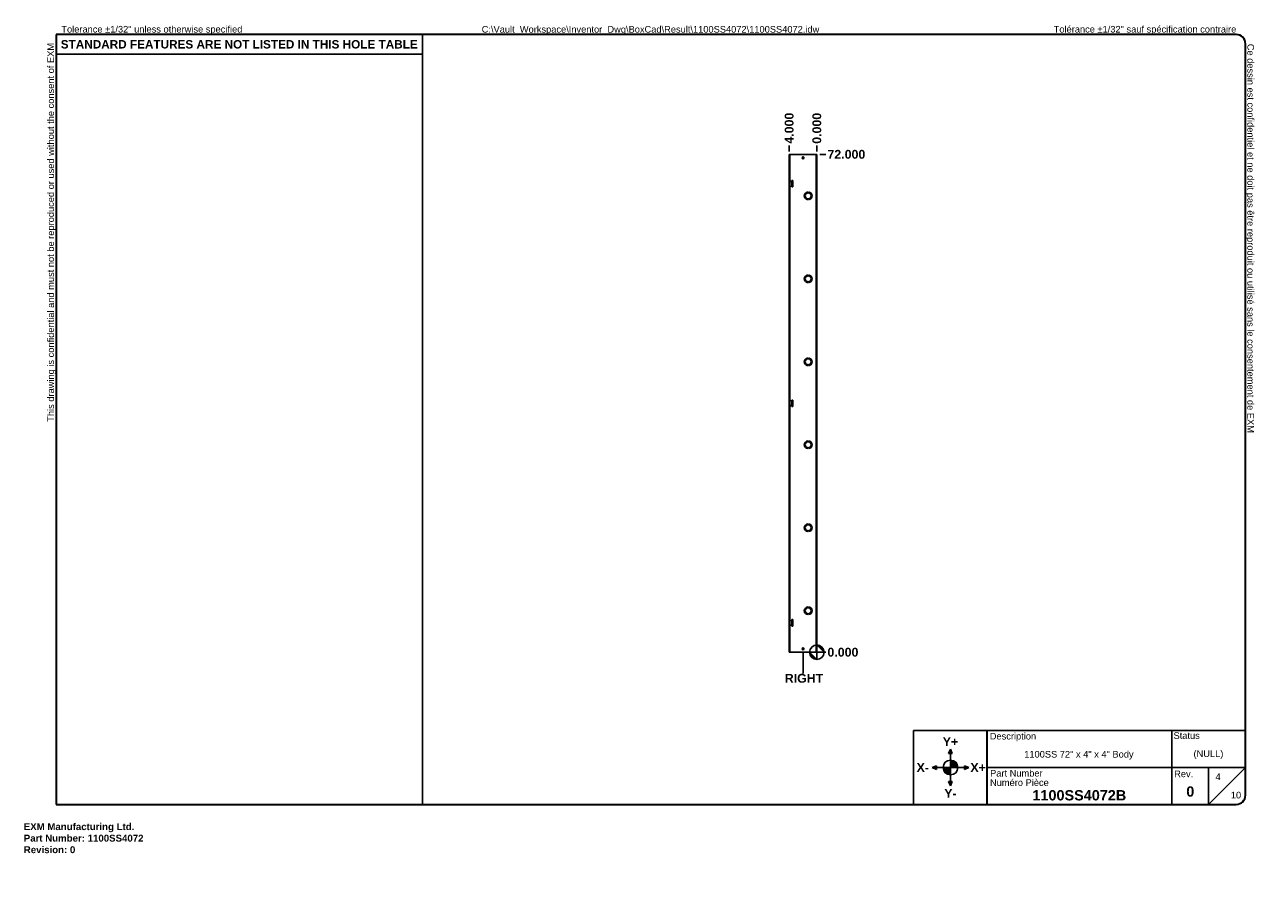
# Model space of a CAD drawing. Header units: inches. Extents: x 0 to 178, y -11 to 115.
import ezdxf

# ---------------------------------------------------------------- set-up
doc = ezdxf.new("R2010")
doc.units = ezdxf.units.IN
doc.header["$LTSCALE"] = 10.666667
doc.header["$MEASUREMENT"] = 0
doc.layers.get('0').update_dxf_attribs({"lineweight": 25})
for name, color, linetype, lineweight in [('Dimensions(ANSI)', 7, 'Continuous', 25), ('Sketch Geometry(ANSI)', 7, 'Continuous', 25), ('Symbols(ANSI)', 7, 'Continuous', 25), ('Visible Edges(ANSI)', 7, 'Continuous', 25), ('Visible Tangent Edges(ANSI)', 7, 'Continuous', 25)]:
    doc.layers.add(name, color=color, linetype=linetype, lineweight=lineweight)
doc.layers.add('Hatch', color=179, linetype='Continuous', lineweight=9, true_color=0x1e1e47)
doc.styles.add('Current-ANSI', font='arial.ttf')
doc.styles.add('Dimension-ANSI', font='arialbd.ttf')
doc.styles.get("Standard").update_dxf_attribs({"font": 'arialbd.ttf'})
doc.styles.add('Text Style44', font='arialbd.ttf')
doc.dimstyles.new('INCH-ANSI', dxfattribs={"dimscale": 10.666667, "dimtxt": 0.12, "dimasz": 0.098425, "dimexe": 0.04, "dimexo": 0.04, "dimgap": 0.031496, "dimtad": 0, "dimtih": 1, "dimtoh": 1, "dimdec": 3, "dimrnd": 1e-08, "dimzin": 0, "dimdsep": 46, "dimtxsty": 'Dimension-ANSI', "dimcen": 0.09, "dimdle": 0.312, "dimclrd": 179, "dimclre": 179, "dimclrt": 7, "dimadec": 1, "dimazin": 0, "dimtfac": 1, "dimtdec": 3, "dimtofl": 0, "dimtmove": 0, "dimatfit": 3, "dimfxl": 1, "dimtolj": 1, "dimtzin": 4, "dimlwd": 25, "dimlwe": 25, "dimarcsym": 0})
doc.dimstyles.new('INCH-ANSI-VERTICAL', dxfattribs={"dimscale": 10.666667, "dimtxt": 0.12, "dimasz": 0.098425, "dimexe": 0.04, "dimexo": 0.04, "dimgap": 0.031496, "dimtad": 0, "dimtih": 1, "dimtoh": 1, "dimdec": 3, "dimrnd": 1e-08, "dimzin": 0, "dimdsep": 46, "dimtxsty": 'Dimension-ANSI', "dimcen": 0.09, "dimdle": 0.312, "dimclrd": 179, "dimclre": 179, "dimclrt": 7, "dimadec": 1, "dimazin": 0, "dimtfac": 1, "dimtdec": 3, "dimtofl": 0, "dimtmove": 0, "dimatfit": 3, "dimfxl": 1, "dimtolj": 1, "dimtzin": 4, "dimlwd": 25, "dimlwe": 25, "dimarcsym": 0})

# ---------------------------------------------------------------- blocks, each defined once
blk = doc.blocks.new('Origin Indicator Symbol1')
at = {"layer": 'Dimensions(ANSI)'}
h = blk.add_hatch(color=7, dxfattribs=at)
edge = h.paths.add_edge_path(flags=0)
edge.add_line((10.752, 2.416), (10.851, 2.318))
edge.add_arc((10.752, 2.318), 0.0984, 0, 90)
h = blk.add_hatch(color=7, dxfattribs=at)
edge = h.paths.add_edge_path(flags=0)
edge.add_line((10.752, 2.219), (10.654, 2.318))
edge.add_arc((10.752, 2.318), 0.0984, 180, 270)
at = {"layer": 'Dimensions(ANSI)', "color": 7, "linetype": 'Continuous'}
for p, q in [((10.752, 2.416), (10.851, 2.318)), ((10.752, 2.219), (10.654, 2.318))]:
    blk.add_line(p, q, dxfattribs=at)
at = {"layer": 'Dimensions(ANSI)', "color": 7, "linetype": 'Continuous', "flags": 128}
for points in [[(10.752, 2.318), (10.851, 2.318), (10.752, 2.416), (10.752, 2.318)], [(10.752, 2.318), (10.752, 2.416), (10.752, 2.219), (10.752, 2.318)], [(10.752, 2.318), (10.752, 2.219), (10.654, 2.318), (10.752, 2.318)], [(10.752, 2.318), (10.654, 2.318), (10.752, 2.318), (10.752, 2.318)]]:
    blk.add_lwpolyline(points, dxfattribs=at)
at = {"layer": 'Dimensions(ANSI)', "color": 7, "linetype": 'Continuous'}
blk.add_circle((10.752, 2.318), 0.0984, dxfattribs=at)
for start, end in [(0, 90), (180, 270)]:
    blk.add_arc((10.752, 2.318), 0.0984, start, end, dxfattribs=at)
at = {"layer": 'Dimensions(ANSI)', "color": 7}
for points in [[(10.752, 2.318), (10.851, 2.318), (10.752, 2.416), (10.752, 2.318)], [(10.752, 2.318), (10.752, 2.416), (10.752, 2.219), (10.752, 2.318)], [(10.752, 2.318), (10.752, 2.219), (10.654, 2.318), (10.752, 2.318)], [(10.752, 2.318), (10.654, 2.318), (10.752, 2.318)]]:
    blk.add_solid(points, dxfattribs=at)
blk = doc.blocks.new('Borders EXM - B (Inch) - B')
at = {"layer": 'Sketch Geometry(ANSI)', "linetype": 'Continuous', "lineweight": 35}
for p, q in [((16.438, 10.692), (0.437, 10.692)), ((0.437, 10.692), (0.437, 0.255)), ((16.562, 0.38), (16.562, 10.567)), ((0.437, 0.255), (16.438, 0.255))]:
    blk.add_line(p, q, dxfattribs=at)
at = {"layer": 'Sketch Geometry(ANSI)'}
for p, q in [((5.406, 10.692), (5.406, 0.255)), ((0.437, 10.428), (5.406, 10.428))]:
    blk.add_line(p, q, dxfattribs=at)
at = {"layer": 'Sketch Geometry(ANSI)', "linetype": 'Continuous', "lineweight": 35}
for centre, start, end in [((16.438, 10.567), 0, 90), ((16.438, 0.38), 270, 0)]:
    blk.add_arc(centre, 0.125, start, end, dxfattribs=at)
at = {"layer": 'Symbols(ANSI)', "color": 7, "char_height": 0.09, "attachment_point": 7, "style": 'Current-ANSI'}
for s, insert, rotation in [('This drawing is confidential and must not be reproduced or used without the consent of EXM', (0.437, 5.442), 90), ('Ce dessin est confidentiel et ne doit pas être reproduit ou utilisé sans le consentement de EXM', (16.562, 10.567), 270)]:
    blk.add_mtext(s, dxfattribs=dict(at, insert=insert, rotation=rotation))
for s, insert in [('Tolerance ±1/32" unless otherwise specified', (0.509, 10.692)), ('Tolérance ±1/32" sauf spécification contraire', (13.963, 10.692))]:
    blk.add_mtext(s, dxfattribs=dict(at, insert=insert))
at = {"layer": 'Symbols(ANSI)', "color": 7, "insert": (2.921, 10.559), "char_height": 0.114, "width": 4.96908, "attachment_point": 5, "style": 'Dimension-ANSI'}
blk.add_mtext('\\fArial|b1|i0;{\\H0.1140;STANDARD FEATURES ARE NOT LISTED IN THIS HOLE TABLE}', dxfattribs=at)
at = {"layer": 'Symbols(ANSI)', "color": 7, "style": 'Current-ANSI'}
blk.add_attdef('FILENAME_AND_PATH_001', (6.208, 10.718), '', height=0.09, dxfattribs=at)
blk = doc.blocks.new('Title Blocks EXM-2 - ANSI B')
at = {"layer": 'Hatch'}
for points in [[(12.725, 0.94), (12.75, 0.94), (12.75, 1)], [(12.775, 0.94), (12.75, 1), (12.75, 0.94)], [(12.56, 0.75), (12.56, 0.775), (12.5, 0.75)], [(12.56, 0.75), (12.5, 0.75), (12.56, 0.725)], [(12.94, 0.75), (13, 0.75), (12.94, 0.775)], [(12.94, 0.75), (12.94, 0.725), (13, 0.75)], [(12.75, 0.56), (12.725, 0.56), (12.75, 0.5)], [(12.75, 0.56), (12.75, 0.5), (12.775, 0.56)]]:
    blk.add_hatch(color=7, dxfattribs=at).paths.add_polyline_path(points)
h = blk.add_hatch(color=7, dxfattribs=at)
edge = h.paths.add_edge_path()
edge.add_line((12.75, 0.85), (12.75, 0.75))
edge.add_line((12.75, 0.75), (12.85, 0.75))
edge.add_arc((12.75, 0.75), 0.1, 0, 90)
h = blk.add_hatch(color=7, dxfattribs=at)
edge = h.paths.add_edge_path()
edge.add_line((12.75, 0.65), (12.75, 0.75))
edge.add_line((12.75, 0.75), (12.65, 0.75))
edge.add_arc((12.75, 0.75), 0.1, 180, 270)
at = {"layer": 'Sketch Geometry(ANSI)'}
for p, q in [((12.249, 1.25), (16.749, 1.25)), ((12.249, 0.25), (12.249, 1.25)), ((15.749, 1.25), (15.749, 0.75)), ((16.749, 1.25), (16.749, 0.375)), ((12.75, 1), (12.725, 0.94)), ((12.725, 0.94), (12.775, 0.94)), ((12.75, 0.85), (12.75, 1)), ((12.775, 0.94), (12.75, 1)), ((12.75, 0.75), (12.75, 0.85)), ((12.5, 0.75), (12.56, 0.775)), ((12.65, 0.75), (12.5, 0.75)), ((12.56, 0.725), (12.5, 0.75)), ((12.56, 0.775), (12.56, 0.725)), ((12.75, 0.75), (12.65, 0.75)), ((12.75, 0.75), (12.85, 0.75)), ((12.75, 0.75), (12.75, 0.65)), ((12.85, 0.75), (13, 0.75)), ((13, 0.75), (12.94, 0.775)), ((12.94, 0.775), (12.94, 0.725)), ((12.94, 0.725), (13, 0.75)), ((15.749, 0.75), (13.249, 0.75)), ((16.249, 0.75), (15.749, 0.75)), ((15.749, 0.75), (15.749, 0.25)), ((16.249, 0.25), (16.249, 0.75)), ((16.249, 0.75), (16.749, 0.75)), ((16.249, 0.25), (16.749, 0.75)), ((12.775, 0.56), (12.725, 0.56)), ((12.725, 0.56), (12.75, 0.5)), ((12.75, 0.65), (12.75, 0.5)), ((12.75, 0.5), (12.775, 0.56)), ((13.249, 0.25), (12.249, 0.25)), ((16.624, 0.25), (13.249, 0.25))]:
    blk.add_line(p, q, dxfattribs=at)
at = {"layer": 'Sketch Geometry(ANSI)', "linetype": 'Continuous', "lineweight": 35}
blk.add_line((13.249, 0.25), (13.249, 1.25), dxfattribs=at)
at = {"layer": 'Sketch Geometry(ANSI)'}
blk.add_circle((12.75, 0.75), 0.1, dxfattribs=at)
blk.add_arc((16.624, 0.375), 0.125, 270, 0, dxfattribs=at)
at = {"layer": 'Symbols(ANSI)', "color": 7}
for s, insert, char_height, attachment_point, style in [('Description', (13.283, 1.103), 0.09, 7, 'Current-ANSI'), ('Status', (15.774, 1.137), 0.09, 7, 'Current-ANSI'), ('\\fArial|b1|i0;Y+', (12.75, 1.1), 0.12, 5, 'Dimension-ANSI'), ('\\fArial|b1|i0;X-', (12.375, 0.75), 0.12, 5, 'Dimension-ANSI'), ('\\fArial|b1|i0;X+', (13.125, 0.75), 0.12, 5, 'Dimension-ANSI'), ('Part Number', (13.287, 0.627), 0.09, 7, 'Current-ANSI'), ('Numéro Pièce', (13.286, 0.5), 0.09, 7, 'Current-ANSI'), ('\\fArial|b1|i0;Y-', (12.75, 0.4), 0.12, 5, 'Dimension-ANSI')]:
    blk.add_mtext(s, dxfattribs=dict(at, insert=insert, char_height=char_height, attachment_point=attachment_point, style=style))
at = {"layer": 'Symbols(ANSI)', "color": 7, "insert": (15.783, 0.618), "char_height": 0.09, "width": 0.25854, "attachment_point": 7, "style": 'Current-ANSI'}
blk.add_mtext('Rev.', dxfattribs=at)
at = {"layer": 'Symbols(ANSI)', "color": 7}
for tag, p, height, style in [('IDW_DESC_IAM_001', (13.75, 0.885), 0.09, 'Current-ANSI'), ('DESIGN_STATE_001', (16.045, 0.893), 0.09, 'Current-ANSI'), ('Sheet_number_001', (16.344, 0.58), 0.09, 'Current-ANSI'), ('IDW_NAME_IAM_001', (13.861, 0.304), 0.14, 'Text Style44'), ('IDW_REV_001', (15.947, 0.355), 0.14, 'Text Style44'), ('Number_of_sheets_001', (16.551, 0.331), 0.09, 'Current-ANSI')]:
    blk.add_attdef(tag, p, '', height=height, dxfattribs=dict(at, style=style))
blk = doc.blocks.new('*D11')
at = {"layer": 'Defpoints', "color": 0, "linetype": 'Continuous', "transparency": 16777216}
for p in [(114.69, 24.72), (114.69, 24.72), (115.97, 24.72)]:
    blk.add_point(p, dxfattribs=at)
at = {"layer": 'Dimensions(ANSI)', "color": 179, "linetype": 'Continuous', "lineweight": 25, "true_color": 0x262658, "transparency": 16777216}
blk.add_line((115.12, 24.72), (115.97, 24.72), dxfattribs=at)
at = {"layer": 'Dimensions(ANSI)', "color": 7, "linetype": 'Continuous', "lineweight": 25, "transparency": 16777216, "insert": (118.46, 24.72), "char_height": 1.28, "attachment_point": 5, "style": 'Dimension-ANSI'}
blk.add_mtext('\\A1;0.000', dxfattribs=at)
blk = doc.blocks.new('*D12')
at = {"layer": 'Defpoints', "color": 0, "linetype": 'Continuous', "transparency": 16777216}
for p in [(114.69, 96.72), (115.97, 96.72), (114.69, 24.72)]:
    blk.add_point(p, dxfattribs=at)
at = {"layer": 'Dimensions(ANSI)', "color": 179, "linetype": 'Continuous', "lineweight": 25, "true_color": 0x262658, "transparency": 16777216}
blk.add_line((115.12, 96.72), (115.97, 96.72), dxfattribs=at)
at = {"layer": 'Dimensions(ANSI)', "color": 7, "linetype": 'Continuous', "lineweight": 25, "transparency": 16777216, "insert": (118.96, 96.72), "char_height": 1.28, "attachment_point": 5, "style": 'Dimension-ANSI'}
blk.add_mtext('\\A1;72.000', dxfattribs=at)
blk = doc.blocks.new('*D13')
at = {"layer": 'Defpoints', "color": 0, "linetype": 'Continuous', "transparency": 16777216}
for p in [(114.69, 98), (114.69, 96.72), (114.69, 96.72)]:
    blk.add_point(p, dxfattribs=at)
at = {"layer": 'Dimensions(ANSI)', "color": 179, "linetype": 'Continuous', "lineweight": 25, "true_color": 0x262658, "transparency": 16777216}
blk.add_line((114.69, 97.15), (114.69, 98), dxfattribs=at)
at = {"layer": 'Dimensions(ANSI)', "color": 7, "linetype": 'Continuous', "lineweight": 25, "transparency": 16777216, "insert": (114.69, 100.49), "char_height": 1.28, "attachment_point": 5, "rotation": 90, "style": 'Dimension-ANSI'}
blk.add_mtext('\\A1;0.000', dxfattribs=at)
blk = doc.blocks.new('*D14')
at = {"layer": 'Defpoints', "color": 0, "linetype": 'Continuous', "transparency": 16777216}
for p in [(110.69, 98), (110.69, 96.72), (114.69, 96.72)]:
    blk.add_point(p, dxfattribs=at)
at = {"layer": 'Dimensions(ANSI)', "color": 179, "linetype": 'Continuous', "lineweight": 25, "true_color": 0x262658, "transparency": 16777216}
blk.add_line((110.69, 97.15), (110.69, 98), dxfattribs=at)
at = {"layer": 'Dimensions(ANSI)', "color": 7, "linetype": 'Continuous', "lineweight": 25, "transparency": 16777216, "insert": (110.69, 100.51), "char_height": 1.28, "attachment_point": 5, "rotation": 90, "style": 'Dimension-ANSI'}
blk.add_mtext('\\A1;4.000', dxfattribs=at)
blk = doc.blocks.new('Datum Identifier13')
at = {"layer": 'Symbols(ANSI)', "color": 7, "linetype": 'Continuous', "lineweight": 25}
for p, q in [((10.565, 2.219), (10.565, 2.318)), ((10.565, 2.219), (10.565, 2.212)), ((10.565, 2.212), (10.565, 2.028))]:
    blk.add_line(p, q, dxfattribs=at)
at = {"layer": 'Symbols(ANSI)', "color": 7, "insert": (10.317, 1.903), "char_height": 0.12, "attachment_point": 7, "style": 'Dimension-ANSI'}
blk.add_mtext('RIGHT', dxfattribs=at)

msp = doc.modelspace()

# ---------------------------------------------------------------- linework, layer by layer
at = {"layer": 'Visible Edges(ANSI)'}
for p, q in [((110.7762, 96.7216), (110.6902, 96.7216)), ((110.6902, 92.9821), (110.6902, 96.7216)), ((114.6042, 96.7216), (110.7762, 96.7216)), ((114.6042, 96.7216), (114.6902, 96.7216)), ((114.6902, 96.7216), (114.6902, 24.7216)), ((110.7502, 92.9821), (110.6902, 92.9821)), ((110.6902, 92.6491), (110.6902, 92.9821)), ((110.6902, 92.6491), (110.7502, 92.6491)), ((110.6902, 92.2941), (110.6902, 92.6491)), ((110.7452, 92.9821), (110.7452, 92.6491)), ((110.7762, 92.9821), (110.7502, 92.9821)), ((110.7502, 92.9206), (110.7502, 92.9821)), ((110.8302, 92.9206), (110.7502, 92.9206)), ((110.8302, 92.7106), (110.7502, 92.7106)), ((110.7502, 92.6491), (110.7502, 92.7106)), ((110.7762, 92.6491), (110.7502, 92.6491)), ((110.8302, 92.9206), (110.8302, 92.7106)), ((111.0752, 92.9366), (111.2002, 92.9366)), ((111.0752, 92.0066), (111.0752, 92.9366)), ((111.2002, 92.9366), (111.2002, 92.0066)), ((110.7502, 92.2941), (110.6902, 92.2941)), ((110.6902, 91.9611), (110.6902, 92.2941)), ((110.6902, 91.9611), (110.7502, 91.9611)), ((110.6902, 61.2321), (110.6902, 91.9611)), ((110.7452, 92.2941), (110.7452, 91.9611)), ((110.7762, 92.2941), (110.7502, 92.2941)), ((110.7502, 92.2326), (110.7502, 92.2941)), ((110.8302, 92.2326), (110.7502, 92.2326)), ((110.8302, 92.0226), (110.7502, 92.0226)), ((110.7502, 91.9611), (110.7502, 92.0226)), ((110.7762, 91.9611), (110.7502, 91.9611)), ((110.8302, 92.2326), (110.8302, 92.0226)), ((111.2002, 92.0066), (111.0752, 92.0066)), ((113.3902, 91.2819), (113.3902, 91.2818)), ((113.4902, 91.2818), (113.4902, 91.2819)), ((113.0046, 90.7616), (113.0045, 90.7616)), ((113.0045, 90.6816), (113.0046, 90.6816)), ((113.3902, 90.1614), (113.3902, 90.1613)), ((113.4902, 90.1613), (113.4902, 90.1614)), ((113.8758, 90.7616), (113.8757, 90.7616)), ((113.8757, 90.6816), (113.8758, 90.6816)), ((113.0046, 78.7616), (113.0045, 78.7616)), ((113.0045, 78.6816), (113.0046, 78.6816)), ((113.3902, 79.2819), (113.3902, 79.2818)), ((113.4902, 79.2818), (113.4902, 79.2819)), ((113.8758, 78.7616), (113.8757, 78.7616)), ((113.8757, 78.6816), (113.8758, 78.6816)), ((113.3902, 78.1614), (113.3902, 78.1613)), ((113.4902, 78.1613), (113.4902, 78.1614)), ((113.0046, 66.7616), (113.0045, 66.7616)), ((113.0045, 66.6816), (113.0046, 66.6816)), ((113.3902, 67.2819), (113.3902, 67.2818)), ((113.3902, 66.1614), (113.3902, 66.1613)), ((113.4902, 67.2818), (113.4902, 67.2819)), ((113.4902, 66.1613), (113.4902, 66.1614)), ((113.8758, 66.7616), (113.8757, 66.7616)), ((113.8757, 66.6816), (113.8758, 66.6816)), ((110.7502, 61.2321), (110.6902, 61.2321)), ((110.6902, 60.8991), (110.6902, 61.2321)), ((110.6902, 60.8991), (110.7502, 60.8991)), ((110.6902, 60.5441), (110.6902, 60.8991)), ((110.7502, 60.5441), (110.6902, 60.5441)), ((110.6902, 60.2111), (110.6902, 60.5441)), ((110.7452, 61.2321), (110.7452, 60.8991)), ((110.7452, 60.5441), (110.7452, 60.2111)), ((110.7762, 61.2321), (110.7502, 61.2321)), ((110.7502, 61.1706), (110.7502, 61.2321)), ((110.8302, 61.1706), (110.7502, 61.1706)), ((110.8302, 60.9606), (110.7502, 60.9606)), ((110.7502, 60.8991), (110.7502, 60.9606)), ((110.7762, 60.8991), (110.7502, 60.8991)), ((110.7762, 60.5441), (110.7502, 60.5441)), ((110.7502, 60.4826), (110.7502, 60.5441)), ((110.8302, 61.1706), (110.8302, 60.9606)), ((111.0752, 61.1866), (111.2002, 61.1866)), ((111.0752, 60.2566), (111.0752, 61.1866)), ((111.2002, 61.1866), (111.2002, 60.2566)), ((110.6902, 60.2111), (110.7502, 60.2111)), ((110.6902, 29.4821), (110.6902, 60.2111)), ((110.8302, 60.4826), (110.7502, 60.4826)), ((110.8302, 60.2726), (110.7502, 60.2726)), ((110.7502, 60.2111), (110.7502, 60.2726)), ((110.7762, 60.2111), (110.7502, 60.2111)), ((110.8302, 60.4826), (110.8302, 60.2726)), ((111.2002, 60.2566), (111.0752, 60.2566)), ((113.3902, 55.2819), (113.3902, 55.2818)), ((113.4902, 55.2818), (113.4902, 55.2819)), ((113.0046, 54.7616), (113.0045, 54.7616)), ((113.0045, 54.6816), (113.0046, 54.6816)), ((113.3902, 54.1614), (113.3902, 54.1613)), ((113.4902, 54.1613), (113.4902, 54.1614)), ((113.8758, 54.7616), (113.8757, 54.7616)), ((113.8757, 54.6816), (113.8758, 54.6816)), ((113.0046, 42.7616), (113.0045, 42.7616)), ((113.3902, 43.2819), (113.3902, 43.2818)), ((113.4902, 43.2818), (113.4902, 43.2819)), ((113.8758, 42.7616), (113.8757, 42.7616)), ((113.0045, 42.6816), (113.0046, 42.6816)), ((113.3902, 42.1614), (113.3902, 42.1613)), ((113.4902, 42.1613), (113.4902, 42.1614)), ((113.8757, 42.6816), (113.8758, 42.6816)), ((113.0046, 30.7616), (113.0045, 30.7616)), ((113.0045, 30.6816), (113.0046, 30.6816)), ((113.3902, 31.2819), (113.3902, 31.2818)), ((113.4902, 31.2818), (113.4902, 31.2819)), ((113.8758, 30.7616), (113.8757, 30.7616)), ((113.8757, 30.6816), (113.8758, 30.6816)), ((110.7502, 29.4821), (110.6902, 29.4821)), ((110.6902, 29.1491), (110.6902, 29.4821)), ((110.6902, 28.7941), (110.6902, 29.1491)), ((110.6902, 29.1491), (110.7502, 29.1491)), ((110.6902, 28.4611), (110.6902, 28.7941)), ((110.7502, 28.7941), (110.6902, 28.7941)), ((110.7452, 29.4821), (110.7452, 29.1491)), ((110.7452, 28.7941), (110.7452, 28.4611)), ((110.7762, 29.4821), (110.7502, 29.4821)), ((110.7502, 29.4206), (110.7502, 29.4821)), ((110.8302, 29.4206), (110.7502, 29.4206)), ((110.8302, 29.2106), (110.7502, 29.2106)), ((110.7502, 29.1491), (110.7502, 29.2106)), ((110.7762, 29.1491), (110.7502, 29.1491)), ((110.7762, 28.7941), (110.7502, 28.7941)), ((110.7502, 28.7326), (110.7502, 28.7941)), ((110.8302, 28.7326), (110.7502, 28.7326)), ((110.8302, 28.5226), (110.7502, 28.5226)), ((110.7502, 28.4611), (110.7502, 28.5226)), ((110.8302, 29.4206), (110.8302, 29.2106)), ((110.8302, 28.7326), (110.8302, 28.5226)), ((111.0752, 29.4366), (111.2002, 29.4366)), ((111.0752, 28.5066), (111.0752, 29.4366)), ((111.2002, 28.5066), (111.0752, 28.5066)), ((111.2002, 29.4366), (111.2002, 28.5066)), ((113.3902, 30.1614), (113.3902, 30.1613)), ((113.4902, 30.1613), (113.4902, 30.1614)), ((110.6902, 24.7216), (110.6902, 28.4611)), ((110.6902, 28.4611), (110.7502, 28.4611)), ((110.7762, 28.4611), (110.7502, 28.4611)), ((110.6902, 24.7216), (110.7762, 24.7216)), ((110.7762, 24.7216), (114.6042, 24.7216)), ((114.6042, 24.7216), (114.6902, 24.7216))]:
    msp.add_line(p, q, dxfattribs=at)
for centre in [(112.6902, 96.2216), (112.6902, 25.2216)]:
    msp.add_circle(centre, 0.1405, dxfattribs=at)
for centre, radius, start, end in [((113.4402, 90.7216), 0.5625, 95.099689, 264.900311), ((113.4402, 90.7216), 0.5624, 95.100598, 264.899402), ((113.4402, 90.7216), 0.4375, 5.245797, 174.754203), ((113.4402, 90.7216), 0.4374, 5.247, 174.753), ((113.4402, 90.7216), 0.5625, 275.099689, 84.900311), ((113.4402, 90.7216), 0.5624, 275.100598, 84.899402), ((113.4402, 90.7216), 0.4375, 185.245797, 354.754203), ((113.4402, 90.7216), 0.4374, 185.247, 354.753), ((113.4402, 78.7216), 0.5625, 95.099689, 264.900311), ((113.4402, 78.7216), 0.5624, 95.100598, 264.899402), ((113.4402, 78.7216), 0.4375, 5.245797, 174.754203), ((113.4402, 78.7216), 0.4375, 185.245797, 354.754203), ((113.4402, 78.7216), 0.4374, 5.247, 174.753), ((113.4402, 78.7216), 0.4374, 185.247, 354.753), ((113.4402, 78.7216), 0.5625, 275.099689, 84.900311), ((113.4402, 78.7216), 0.5624, 275.100598, 84.899402), ((113.4402, 66.7216), 0.5625, 95.099689, 264.900311), ((113.4402, 66.7216), 0.5624, 95.100598, 264.899402), ((113.4402, 66.7216), 0.4375, 5.245797, 174.754203), ((113.4402, 66.7216), 0.4375, 185.245797, 354.754203), ((113.4402, 66.7216), 0.4374, 5.247, 174.753), ((113.4402, 66.7216), 0.4374, 185.247, 354.753), ((113.4402, 66.7216), 0.5625, 275.099689, 84.900311), ((113.4402, 66.7216), 0.5624, 275.100598, 84.899402), ((113.4402, 54.7216), 0.5625, 95.099689, 264.900311), ((113.4402, 54.7216), 0.5624, 95.100598, 264.899402), ((113.4402, 54.7216), 0.5625, 275.099689, 84.900311), ((113.4402, 54.7216), 0.5624, 275.100598, 84.899402), ((113.4402, 54.7216), 0.4375, 5.245797, 174.754203), ((113.4402, 54.7216), 0.4375, 185.245797, 354.754203), ((113.4402, 54.7216), 0.4374, 5.247, 174.753), ((113.4402, 54.7216), 0.4374, 185.247, 354.753), ((113.4402, 42.7216), 0.5625, 95.099689, 264.900311), ((113.4402, 42.7216), 0.5624, 95.100598, 264.899402), ((113.4402, 42.7216), 0.4375, 5.245797, 174.754203), ((113.4402, 42.7216), 0.4374, 5.247, 174.753), ((113.4402, 42.7216), 0.5625, 275.099689, 84.900311), ((113.4402, 42.7216), 0.5624, 275.100598, 84.899402), ((113.4402, 42.7216), 0.4375, 185.245797, 354.754203), ((113.4402, 42.7216), 0.4374, 185.247, 354.753), ((113.4402, 30.7216), 0.5625, 95.099689, 264.900311), ((113.4402, 30.7216), 0.5624, 95.100598, 264.899402), ((113.4402, 30.7216), 0.4375, 5.245797, 174.754203), ((113.4402, 30.7216), 0.4375, 185.245797, 354.754203), ((113.4402, 30.7216), 0.4374, 5.247, 174.753), ((113.4402, 30.7216), 0.4374, 185.247, 354.753), ((113.4402, 30.7216), 0.5625, 275.099689, 84.900311), ((113.4402, 30.7216), 0.5624, 275.100598, 84.899402)]:
    msp.add_arc(centre, radius, start, end, dxfattribs=at)
at = {"layer": 'Visible Tangent Edges(ANSI)'}
for p, q in [((110.7762, 96.7216), (110.7762, 92.9821)), ((114.6042, 24.7216), (114.6042, 96.7216)), ((110.7762, 92.9206), (110.7762, 92.7106)), ((110.7762, 92.6491), (110.7762, 92.2941)), ((110.7762, 92.2326), (110.7762, 92.0226)), ((110.7762, 91.9611), (110.7762, 61.2321)), ((110.7762, 61.1706), (110.7762, 60.9606)), ((110.7762, 60.8991), (110.7762, 60.5441)), ((110.7762, 60.4826), (110.7762, 60.2726)), ((110.7762, 60.2111), (110.7762, 29.4821)), ((110.7762, 29.4206), (110.7762, 29.2106)), ((110.7762, 29.1491), (110.7762, 28.7941)), ((110.7762, 28.7326), (110.7762, 28.5226)), ((110.7762, 28.4611), (110.7762, 24.7216))]:
    msp.add_line(p, q, dxfattribs=at)

# ---------------------------------------------------------------- block references
at = {"xscale": 10.66666666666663, "yscale": 10.66666666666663, "zscale": 10.66666666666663}
for name, p, values in [('Borders EXM - B (Inch) - B', (0, 0), {'FILENAME_AND_PATH_001': 'C:\\Vault_Workspace\\Inventor_Dwg\\BoxCad\\Result\\1100SS4072\\1100SS4072.idw'}), ('Title Blocks EXM-2 - ANSI B', (-1.9875, 0.0485), {'IDW_REV_001': '0', 'Sheet_number_001': '4', 'Number_of_sheets_001': '10', 'IDW_DESC_IAM_001': '1100SS 72" x 4" x 4" Body', 'DESIGN_STATE_001': '(NULL)', 'IDW_NAME_IAM_001': '1100SS4072B'})]:
    msp.add_blockref(name, p, dxfattribs=at).add_auto_attribs(values)
at = {"layer": 'Dimensions(ANSI)', "xscale": 10.66666666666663, "yscale": 10.66666666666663, "zscale": 10.66666666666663}
msp.add_blockref('Origin Indicator Symbol1', (0, 0), dxfattribs=at)
at = {"layer": 'Symbols(ANSI)', "xscale": 10.66666666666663, "yscale": 10.66666666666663, "zscale": 10.66666666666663}
msp.add_blockref('Datum Identifier13', (0, 0), dxfattribs=at)

# ---------------------------------------------------------------- texts
at = {"insert": (0, 0), "char_height": 1, "attachment_point": 1}
msp.add_mtext_dynamic_manual_height_columns('EXM Manufacturing Ltd.\\PPart Number: 1100SS4072\\PRevision: 0', width=6.990976, gutter_width=1, heights=[0], dxfattribs=at).dxf.set("width", 100)

# ---------------------------------------------------------------- dimensions: what is measured, and where the dimension line sits
at = {"layer": 'Dimensions(ANSI)', "color": 179, "linetype": 'Continuous', "lineweight": 25, "true_color": 0x262658}
for feature_location, offset, dtype, origin, dimstyle, picture, middle in [((110.6902, 96.7216), (0, 1.28), 1, (114.6902, 96.7216), 'INCH-ANSI-VERTICAL', '*D14', (110.6902, 100.5142)), ((114.6901732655, 96.7215814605), (0, 1.28), 1, (114.6901732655, 96.7215814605), 'INCH-ANSI-VERTICAL', '*D13', (114.6901732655, 100.4932830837)), ((114.6902, 96.7216), (1.28, 0), 0, (114.6902, 24.7216), 'INCH-ANSI', '*D12', (118.9587, 96.7216)), ((114.6901732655, 24.7215814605), (1.28, 0), 0, (114.6901732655, 24.7215814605), 'INCH-ANSI', '*D11', (118.4618748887, 24.7215814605))]:
    dim = msp.add_ordinate_dim(feature_location=feature_location, offset=offset, dtype=dtype, origin=origin, dimstyle=dimstyle, override={"dimgap": 0.031496, "dimtad": 0, "dimdec": 3, "dimtol": 0, "dimlim": 0, "dimtp": 0, "dimtm": 0, "dimtdec": 3}, dxfattribs=at)
    dim.commit()
    dim.dimension.update_dxf_attribs({"geometry": picture, "text_midpoint": middle})

doc.saveas('drawing.dxf')
